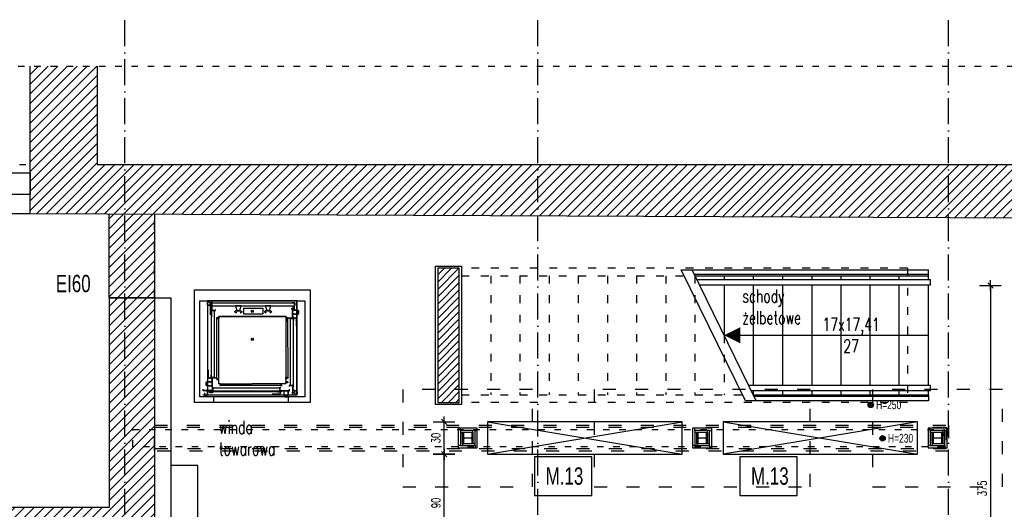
# Model space of a CAD drawing. Header units: millimetres. Extents: x 167273 to 188273, y -125105 to -88145.
# Tile 22 of 210: x 169093 to 170004, y -120077 to -119624. Entities that reach past the tile are written whole.
import ezdxf

# ---------------------------------------------------------------- set-up
doc = ezdxf.new("R2010")
doc.units = ezdxf.units.MM
doc.header["$PDMODE"] = 35
doc.header["$PDSIZE"] = 5
doc.linetypes.add('ACAD_ISO03W100', pattern=[30, 12, -18])
doc.linetypes.add('ACAD_ISO10W100', pattern=[18, 12, -3, 0, -3])
for name, color, linetype in [('!_balustrada', 173, 'Continuous'), ('!_ppoz', 10, 'Continuous'), ('!_zakres_wyposażenie', 80, 'Continuous'), ('a-osie', 1, 'ACAD_ISO10W100'), ('a-poziomy', 9, 'Continuous'), ('a-wymiary', 9, 'Continuous'), ('b-cienka', 9, 'Continuous'), ('b-konstrukcja', 17, 'Continuous'), ('b-przerywana1', 9, 'ACAD_ISO03W100'), ('b-przerywana2', 2, 'ACAD_ISO03W100'), ('b-widokowa', 7, 'Continuous'), ('b-ściany', 2, 'Continuous'), ('c-wyposażenie', 5, 'Continuous'), ('h-hatch', 8, 'Continuous'), ('Profile', 7, 'Continuous')]:
    doc.layers.add(name, color=color, linetype=linetype)
doc.styles.add('PPAB_100', font='romans.shx', dxfattribs={"width": 0.7, "height": 12})
doc.styles.add('PPAB_50', font='romans.shx', dxfattribs={"width": 0.7, "height": 8})
doc.dimstyles.new('newPPAB_50', dxfattribs={"dimscale": 0, "dimtxt": 8, "dimasz": 1, "dimexe": 10, "dimexo": 10, "dimgap": 3.5, "dimtad": 1, "dimdec": 0, "dimzin": 0, "dimdsep": 46, "dimtxsty": 'PPAB_50', "dimblk": 'tick_50', "dimcen": 0.09, "dimdle": 5, "dimse1": 1, "dimse2": 1, "dimclrd": 9, "dimclre": 9, "dimclrt": 161, "dimadec": 0, "dimazin": 0, "dimtfac": 1, "dimtdec": 0, "dimtix": 1, "dimtofl": 0, "dimtmove": 2, "dimatfit": 3, "dimldrblk": 'tick_50', "dimfxl": 0, "dimtolj": 1, "dimtzin": 0, "dimarcsym": 0})
pattern_1 = [(45, (-27340.6366, 31489.7547), (-4.49012806, 4.49012806), [])]

# ---------------------------------------------------------------- blocks, each defined once
blk = doc.blocks.new('tick_50')
at = {"color": 9, "ltscale": 20}
for p, q in [((0, 10), (0, -10)), ((-5, 0), (5, 0))]:
    blk.add_line(p, q, dxfattribs=at)
at = {"color": 0}
blk.add_line((2.5, 2.5), (-2.5, -2.5), dxfattribs=at)
blk = doc.blocks.new('*D1367')
at = {"layer": 'a-wymiary', "color": 9, "lineweight": -2}
blk.add_line((169991.17, -119870.64), (169991.17, -120243.64), dxfattribs=at)
at = {"layer": 'Defpoints', "color": 0}
for p in [(170025.81, -119869.64), (169991.17, -120244.64), (170025.81, -120244.64)]:
    blk.add_point(p, dxfattribs=at)
at = {"layer": 'a-wymiary', "color": 9, "lineweight": -2}
for p, rotation in [((169991.17, -119869.64), 90), ((169991.17, -120244.64), 270)]:
    blk.add_blockref('tick_50', p, dxfattribs=dict(at, rotation=rotation))
at = {"layer": 'a-wymiary', "color": 161, "insert": (169983.67, -120057.14), "char_height": 8, "attachment_point": 5, "rotation": 90, "style": 'PPAB_50'}
blk.add_mtext('\\A1;375', dxfattribs=at)
blk = doc.blocks.new('winda_microlift')
at = {"layer": 'c-wyposażenie'}
for p, q in [((19298.14, -21828.05), (19295.87, -21828.05)), ((19295.87, -21828.05), (19295.87, -21830.36)), ((19295.87, -21830.36), (19300.11, -21831.64)), ((19298.14, -21828.13), (19295.96, -21828.13)), ((19295.96, -21828.13), (19295.96, -21830.29)), ((19295.96, -21830.29), (19300.02, -21831.52)), ((19378.92, -21826.65), (19296.25, -21826.65)), ((19296.25, -21826.65), (19296.25, -21836.5)), ((19298.14, -21828.05), (19298.14, -21828.13)), ((19298.18, -21828.51), (19298.18, -21831.07)), ((19300.79, -21828.51), (19298.18, -21828.51)), ((19298.18, -21831.07), (19298.44, -21831.07)), ((19298.44, -21831.07), (19298.44, -21828.76)), ((19298.44, -21828.76), (19300.79, -21828.76)), ((19376.67, -21828.81), (19298.48, -21828.81)), ((19298.48, -21828.81), (19298.48, -21839.67)), ((19299.94, -21834.2), (19299.59, -21834.2)), ((19299.59, -21834.2), (19299.59, -21894.56)), ((19299.76, -21897.79), (19299.76, -21834.38)), ((19299.94, -21835.87), (19299.94, -21834.2)), ((19300.11, -21829.5), (19300.02, -21829.5)), ((19300.02, -21829.5), (19300.02, -21831.52)), ((19300.11, -21831.64), (19300.11, -21829.5)), ((19300.19, -21835.74), (19300.19, -21826.76)), ((19300.19, -21826.76), (19301.48, -21826.76)), ((19300.19, -21841.72), (19300.19, -21831.37)), ((19300.19, -21831.37), (19374.96, -21831.37)), ((19300.36, -21826.94), (19301.48, -21826.94)), ((19300.36, -21835.57), (19300.36, -21826.94)), ((19300.79, -21828.76), (19300.79, -21828.51)), ((19301.48, -21826.76), (19301.48, -21826.94)), ((19303.61, -21834.89), (19303.44, -21834.89)), ((19303.44, -21835.57), (19303.44, -21834.89)), ((19303.61, -21835.74), (19303.61, -21834.89)), ((19322.06, -21831.33), (19323.35, -21835.76)), ((19327.2, -21831.33), (19322.06, -21831.33)), ((19325.91, -21835.76), (19327.2, -21831.33)), ((19329.33, -21833.54), (19347.44, -21833.54)), ((19329.33, -21833.54), (19329.33, -21838.69)), ((19347.44, -21833.54), (19347.44, -21838.69)), ((19354.71, -21831.33), (19349.58, -21831.33)), ((19349.58, -21831.33), (19350.86, -21835.76)), ((19353.43, -21835.76), (19354.71, -21831.33)), ((19373.66, -21834.13), (19373.66, -21834.3)), ((19374.94, -21834.13), (19373.66, -21834.13)), ((19374.77, -21834.3), (19373.66, -21834.3)), ((19374.4, -21828.51), (19376.97, -21828.51)), ((19374.4, -21828.76), (19374.4, -21828.51)), ((19376.71, -21828.76), (19374.4, -21828.76)), ((19374.77, -21842.94), (19374.77, -21834.3)), ((19374.94, -21843.11), (19374.94, -21834.13)), ((19374.96, -21831.37), (19374.96, -21835.83)), ((19376.67, -21834.97), (19376.67, -21828.81)), ((19376.71, -21831.07), (19376.71, -21828.76)), ((19376.97, -21831.07), (19376.71, -21831.07)), ((19376.97, -21828.51), (19376.97, -21831.07)), ((19378.88, -21835.41), (19378.88, -21827.22)), ((19378.92, -21913.63), (19378.92, -21826.65)), ((19296.25, -21836.5), (19296.25, -21905.45)), ((19302.67, -21835.87), (19299.94, -21835.87)), ((19300.19, -21835.74), (19303.61, -21835.74)), ((19300.36, -21835.57), (19303.44, -21835.57)), ((19302.67, -21897.62), (19302.67, -21835.87)), ((19304.81, -21842.26), (19304.94, -21842.26)), ((19304.81, -21843.12), (19304.81, -21842.26)), ((19306.53, -21843.12), (19304.81, -21843.12)), ((19304.81, -21843.2), (19306.53, -21843.2)), ((19304.86, -21899.04), (19304.81, -21843.2)), ((19304.94, -21842.26), (19304.94, -21842.99)), ((19304.94, -21842.99), (19306.4, -21842.99)), ((19306.4, -21841.28), (19368.76, -21841.28)), ((19306.4, -21842.99), (19306.4, -21841.28)), ((19306.53, -21841.41), (19306.53, -21843.12)), ((19368.63, -21841.41), (19306.53, -21841.41)), ((19306.58, -21899.04), (19306.53, -21843.2)), ((19322.83, -21835.8), (19321.21, -21836.92)), ((19321.21, -21836.92), (19322.83, -21838.03)), ((19321.47, -21836.92), (19322.83, -21835.97)), ((19322.92, -21837.9), (19321.47, -21836.92)), ((19324.63, -21835.8), (19322.83, -21835.8)), ((19322.83, -21835.97), (19326.43, -21835.97)), ((19322.83, -21838.03), (19322.92, -21837.9)), ((19323.35, -21835.76), (19325.91, -21835.76)), ((19323.35, -21835.76), (19325.91, -21835.76)), ((19324.5, -21835.97), (19324.5, -21835.42)), ((19324.63, -21835.8), (19326.43, -21835.8)), ((19324.67, -21835.42), (19324.67, -21835.93)), ((19324.67, -21835.97), (19324.67, -21835.85)), ((19326.34, -21837.9), (19327.8, -21836.92)), ((19326.43, -21838.03), (19326.34, -21837.9)), ((19326.43, -21835.8), (19328.05, -21836.92)), ((19327.8, -21836.92), (19326.43, -21835.97)), ((19328.05, -21836.92), (19326.43, -21838.03)), ((19329.33, -21838.69), (19347.44, -21838.69)), ((19336.63, -21835.37), (19338.52, -21837.26)), ((19336.63, -21837.26), (19338.52, -21835.37)), ((19350.35, -21835.8), (19348.73, -21836.92)), ((19348.73, -21836.92), (19350.35, -21838.03)), ((19348.98, -21836.92), (19350.35, -21835.97)), ((19350.44, -21837.9), (19348.98, -21836.92)), ((19352.15, -21835.8), (19350.35, -21835.8)), ((19350.35, -21835.97), (19353.94, -21835.97)), ((19350.35, -21838.03), (19350.44, -21837.9)), ((19350.86, -21835.76), (19353.43, -21835.76)), ((19352.02, -21835.97), (19352.02, -21835.42)), ((19352.15, -21835.8), (19353.94, -21835.8)), ((19352.28, -21835.42), (19352.28, -21835.93)), ((19352.28, -21835.97), (19352.28, -21835.85)), ((19353.86, -21837.9), (19355.31, -21836.92)), ((19353.94, -21838.03), (19353.86, -21837.9)), ((19353.94, -21835.8), (19355.57, -21836.92)), ((19355.31, -21836.92), (19353.94, -21835.97)), ((19355.57, -21836.92), (19353.94, -21838.03)), ((19368.63, -21841.41), (19368.63, -21845.68)), ((19368.76, -21841.28), (19368.76, -21845.55)), ((19370.27, -21841.81), (19370.32, -21897.66)), ((19371.52, -21842.25), (19371.69, -21842.25)), ((19371.52, -21843.11), (19371.52, -21842.25)), ((19374.94, -21843.11), (19371.52, -21843.11)), ((19371.69, -21842.94), (19371.69, -21842.25)), ((19374.77, -21842.94), (19371.69, -21842.94)), ((19372.46, -21843.24), (19372.46, -21904.99)), ((19372.46, -21843.24), (19375.2, -21843.24)), ((19375.03, -21835.41), (19375.03, -21836.44)), ((19379.3, -21835.41), (19375.03, -21835.41)), ((19375.03, -21836.44), (19375.11, -21836.44)), ((19375.11, -21838.23), (19375.03, -21838.23)), ((19375.03, -21838.23), (19375.03, -21839.26)), ((19375.03, -21839.26), (19379.3, -21839.26)), ((19375.11, -21835.49), (19379.22, -21835.49)), ((19375.11, -21836.44), (19375.11, -21835.49)), ((19375.11, -21839.17), (19375.11, -21838.23)), ((19379.22, -21839.17), (19375.11, -21839.17)), ((19375.2, -21841.57), (19375.54, -21841.57)), ((19375.2, -21843.24), (19375.2, -21841.57)), ((19375.37, -21843.24), (19375.37, -21841.74)), ((19375.37, -21843.07), (19375.37, -21906.48)), ((19375.54, -21846.38), (19375.54, -21841.57)), ((19375.7, -21845.22), (19375.7, -21843.51)), ((19375.87, -21845.22), (19375.87, -21843.51)), ((19376.77, -21842.44), (19377.2, -21842.44)), ((19376.77, -21842.62), (19377.2, -21842.62)), ((19378.1, -21843.51), (19378.1, -21850.14)), ((19378.27, -21843.51), (19378.27, -21850.14)), ((19378.88, -21904.36), (19378.88, -21835.41)), ((19379.22, -21835.49), (19379.22, -21839.17)), ((19379.3, -21839.26), (19379.3, -21835.41)), ((19380.24, -21835.67), (19379.3, -21835.67)), ((19379.3, -21839), (19380.24, -21839)), ((19380.24, -21839), (19380.24, -21835.67)), ((19380.59, -21836.05), (19380.24, -21836.05)), ((19380.24, -21838.62), (19380.59, -21838.62)), ((19380.59, -21838.62), (19380.59, -21836.05)), ((19380.71, -21836.52), (19380.59, -21836.52)), ((19380.59, -21838.15), (19380.71, -21838.15)), ((19380.71, -21838.15), (19380.71, -21836.52)), ((19368.63, -21845.77), (19368.58, -21901.61)), ((19368.63, -21845.68), (19370.34, -21845.68)), ((19368.72, -21845.77), (19368.63, -21845.77)), ((19370.34, -21845.77), (19368.68, -21845.77)), ((19370.21, -21845.55), (19368.76, -21845.55)), ((19370.21, -21844.83), (19370.21, -21845.55)), ((19370.34, -21844.83), (19370.21, -21844.83)), ((19370.34, -21845.68), (19370.34, -21844.83)), ((19370.34, -21845.55), (19370.34, -21844.83)), ((19375.54, -21906.65), (19375.54, -21846.3)), ((19336.63, -21863.1), (19338.52, -21861.21)), ((19336.63, -21861.21), (19338.52, -21863.1)), ((19296.87, -21897.35), (19296.87, -21890.72)), ((19297.04, -21897.35), (19297.04, -21890.72)), ((19298.36, -21898.24), (19297.93, -21898.24)), ((19298.36, -21898.41), (19297.93, -21898.41)), ((19299.26, -21895.63), (19299.26, -21897.35)), ((19299.43, -21895.63), (19299.43, -21897.35)), ((19299.59, -21894.48), (19299.59, -21899.29)), ((19299.76, -21897.62), (19299.76, -21899.12)), ((19299.94, -21897.62), (19299.94, -21899.29)), ((19302.67, -21897.62), (19299.94, -21897.62)), ((19300.19, -21897.75), (19300.19, -21906.73)), ((19300.19, -21897.75), (19303.61, -21897.75)), ((19300.36, -21897.92), (19303.44, -21897.92)), ((19300.36, -21897.92), (19300.36, -21906.56)), ((19303.44, -21897.92), (19303.44, -21898.61)), ((19303.61, -21898.61), (19303.44, -21898.61)), ((19303.61, -21897.75), (19303.61, -21898.61)), ((19304.86, -21899.04), (19306.58, -21899.04)), ((19370.32, -21897.66), (19368.6, -21897.66)), ((19368.6, -21899.45), (19368.6, -21897.74)), ((19368.6, -21897.74), (19370.32, -21897.74)), ((19370.2, -21897.87), (19368.73, -21897.87)), ((19368.73, -21897.87), (19368.73, -21899.58)), ((19370.2, -21898.6), (19370.2, -21897.87)), ((19370.32, -21898.6), (19370.2, -21898.6)), ((19370.32, -21897.74), (19370.32, -21898.6)), ((19294.42, -21902.71), (19294.42, -21904.34)), ((19294.55, -21902.71), (19294.42, -21902.71)), ((19294.42, -21904.34), (19294.55, -21904.34)), ((19294.55, -21902.24), (19294.55, -21904.81)), ((19294.89, -21902.24), (19294.55, -21902.24)), ((19294.55, -21904.81), (19294.89, -21904.81)), ((19294.89, -21901.86), (19294.89, -21905.19)), ((19295.83, -21901.86), (19294.89, -21901.86)), ((19294.89, -21905.19), (19295.83, -21905.19)), ((19295.83, -21901.6), (19295.83, -21905.45)), ((19300.11, -21901.6), (19295.83, -21901.6)), ((19295.83, -21905.45), (19300.11, -21905.45)), ((19295.92, -21901.69), (19300.02, -21901.69)), ((19295.92, -21905.36), (19295.92, -21901.69)), ((19300.02, -21905.36), (19295.92, -21905.36)), ((19296.25, -21905.45), (19296.25, -21913.63)), ((19299.94, -21899.29), (19299.59, -21899.29)), ((19300.02, -21901.69), (19300.02, -21902.63)), ((19300.02, -21902.63), (19300.11, -21902.63)), ((19300.02, -21904.42), (19300.02, -21905.36)), ((19300.11, -21904.42), (19300.02, -21904.42)), ((19300.11, -21902.63), (19300.11, -21901.6)), ((19300.11, -21905.45), (19300.11, -21904.42)), ((19301.02, -21906.47), (19300.16, -21906.47)), ((19300.16, -21906.47), (19300.16, -21906.64)), ((19300.85, -21906.64), (19300.16, -21906.64)), ((19300.19, -21906.73), (19301.48, -21906.73)), ((19300.36, -21906.56), (19301.48, -21906.56)), ((19300.85, -21909.72), (19300.85, -21906.64)), ((19301.02, -21909.89), (19301.02, -21906.47)), ((19301.15, -21907.41), (19301.15, -21910.14)), ((19362.9, -21907.41), (19301.15, -21907.41)), ((19301.48, -21906.73), (19301.48, -21906.56)), ((19306.58, -21899.13), (19304.86, -21899.13)), ((19304.86, -21899.13), (19304.86, -21899.98)), ((19304.86, -21899.26), (19304.86, -21899.98)), ((19304.86, -21899.98), (19304.99, -21899.98)), ((19304.99, -21899.98), (19304.99, -21899.26)), ((19304.99, -21899.26), (19306.45, -21899.26)), ((19306.45, -21903.53), (19306.45, -21899.26)), ((19308.15, -21903.53), (19306.45, -21903.53)), ((19306.58, -21903.41), (19306.58, -21899.13)), ((19306.58, -21903.41), (19308.28, -21903.41)), ((19307.43, -21905.12), (19307.43, -21904.99)), ((19307.43, -21904.99), (19308.15, -21904.99)), ((19308.28, -21905.12), (19307.43, -21905.12)), ((19308.15, -21904.99), (19308.15, -21903.53)), ((19308.28, -21903.41), (19308.28, -21905.12)), ((19308.37, -21903.41), (19308.37, -21905.12)), ((19308.37, -21903.41), (19337.58, -21903.41)), ((19364.32, -21905.22), (19308.37, -21905.12)), ((19364.22, -21903.41), (19337.58, -21903.41)), ((19362.9, -21907.41), (19362.9, -21910.14)), ((19363.02, -21906.47), (19363.88, -21906.47)), ((19363.02, -21909.89), (19363.02, -21906.47)), ((19363.2, -21906.64), (19363.88, -21906.64)), ((19363.2, -21909.72), (19363.2, -21906.64)), ((19363.88, -21906.47), (19363.88, -21906.64)), ((19364.22, -21905.07), (19364.22, -21903.41)), ((19364.22, -21905.12), (19364.22, -21905.07)), ((19368.58, -21903.41), (19364.3, -21903.41)), ((19364.3, -21903.41), (19364.3, -21905.12)), ((19364.3, -21905.12), (19365.16, -21905.12)), ((19368.71, -21903.53), (19364.43, -21903.53)), ((19364.43, -21904.99), (19364.43, -21903.53)), ((19365.16, -21904.99), (19364.43, -21904.99)), ((19364.43, -21905.12), (19365.16, -21905.12)), ((19365.16, -21905.12), (19365.16, -21904.99)), ((19370.29, -21901.61), (19368.58, -21901.61)), ((19368.58, -21903.41), (19368.58, -21901.7)), ((19368.58, -21901.7), (19370.29, -21901.7)), ((19370.16, -21901.82), (19368.71, -21901.82)), ((19368.71, -21901.82), (19368.71, -21903.53)), ((19370.16, -21902.55), (19370.16, -21901.82)), ((19370.29, -21902.55), (19370.16, -21902.55)), ((19370.29, -21901.7), (19370.29, -21902.55)), ((19374.94, -21905.11), (19371.52, -21905.11)), ((19371.52, -21905.11), (19371.52, -21905.97)), ((19371.52, -21905.97), (19371.69, -21905.97)), ((19374.77, -21905.29), (19371.69, -21905.29)), ((19371.69, -21905.29), (19371.69, -21905.97)), ((19372.46, -21904.99), (19375.2, -21904.99)), ((19374.77, -21905.29), (19374.77, -21913.92)), ((19374.94, -21905.11), (19374.94, -21914.09)), ((19375.2, -21904.99), (19375.2, -21906.65)), ((19375.2, -21906.65), (19375.54, -21906.65)), ((19378.88, -21914.21), (19378.88, -21904.36)), ((19291.92, -21913.83), (19301.77, -21913.83)), ((19292.04, -21909.89), (19292.04, -21908.6)), ((19292.04, -21908.6), (19292.21, -21908.6)), ((19301.02, -21909.89), (19292.04, -21909.89)), ((19292.21, -21909.72), (19292.21, -21908.6)), ((19300.85, -21909.72), (19292.21, -21909.72)), ((19293.32, -21911.94), (19293.32, -21914.21)), ((19293.32, -21911.94), (19293.41, -21911.94)), ((19293.32, -21914.21), (19295.63, -21914.21)), ((19293.41, -21911.94), (19293.41, -21914.12)), ((19293.41, -21914.12), (19295.57, -21914.12)), ((19296.91, -21909.97), (19294.77, -21909.97)), ((19294.77, -21909.97), (19294.77, -21910.06)), ((19294.77, -21910.06), (19296.8, -21910.06)), ((19295.57, -21914.12), (19296.8, -21910.06)), ((19295.63, -21914.21), (19296.91, -21909.97)), ((19296.25, -21913.63), (19378.92, -21913.63)), ((19298.18, -21909.21), (19298.44, -21909.21)), ((19298.18, -21911.88), (19298.18, -21909.21)), ((19300.79, -21911.88), (19298.18, -21911.88)), ((19298.44, -21909.21), (19298.44, -21911.52)), ((19298.44, -21911.52), (19300.79, -21911.52)), ((19301.15, -21910.14), (19299.48, -21910.14)), ((19299.48, -21910.14), (19299.48, -21910.49)), ((19299.48, -21910.49), (19359.83, -21910.49)), ((19363.06, -21910.32), (19299.65, -21910.32)), ((19300.79, -21911.52), (19300.79, -21911.88)), ((19301.77, -21913.83), (19370.72, -21913.83)), ((19362.62, -21913.04), (19355.99, -21913.04)), ((19362.62, -21913.21), (19355.99, -21913.21)), ((19359.75, -21910.49), (19364.56, -21910.49)), ((19360.91, -21910.65), (19362.62, -21910.65)), ((19360.91, -21910.82), (19362.62, -21910.82)), ((19362.9, -21910.14), (19364.56, -21910.14)), ((19362.9, -21910.32), (19364.39, -21910.32)), ((19363.02, -21909.89), (19372.01, -21909.89)), ((19363.2, -21909.72), (19371.83, -21909.72)), ((19363.52, -21911.72), (19363.52, -21912.15)), ((19363.69, -21911.72), (19363.69, -21912.15)), ((19364.56, -21910.14), (19364.56, -21910.49)), ((19366.87, -21909.97), (19366.87, -21914.25)), ((19367.9, -21909.97), (19366.87, -21909.97)), ((19366.87, -21914.25), (19370.72, -21914.25)), ((19366.96, -21910.06), (19367.9, -21910.06)), ((19366.96, -21914.16), (19366.96, -21910.06)), ((19370.64, -21914.16), (19366.96, -21914.16)), ((19367.13, -21914.25), (19367.13, -21915.19)), ((19367.13, -21915.19), (19370.47, -21915.19)), ((19367.51, -21915.19), (19367.51, -21915.53)), ((19367.51, -21915.53), (19370.08, -21915.53)), ((19367.9, -21910.06), (19367.9, -21909.97)), ((19367.99, -21915.53), (19367.99, -21915.66)), ((19367.99, -21915.66), (19369.61, -21915.66)), ((19369.61, -21915.66), (19369.61, -21915.53)), ((19369.7, -21909.97), (19369.7, -21910.06)), ((19370.72, -21909.97), (19369.7, -21909.97)), ((19369.7, -21910.06), (19370.64, -21910.06)), ((19370.08, -21915.53), (19370.08, -21915.19)), ((19370.47, -21915.19), (19370.47, -21914.25)), ((19370.64, -21910.06), (19370.64, -21914.16)), ((19370.72, -21914.25), (19370.72, -21909.97)), ((19370.72, -21913.83), (19378.91, -21913.83)), ((19371.83, -21909.72), (19371.83, -21908.6)), ((19372.01, -21908.6), (19371.83, -21908.6)), ((19372.01, -21909.89), (19372.01, -21908.6)), ((19373.66, -21914.09), (19373.66, -21913.92)), ((19374.77, -21913.92), (19373.66, -21913.92)), ((19374.94, -21914.09), (19373.66, -21914.09)), ((19374.49, -21911.9), (19374.49, -21911.64)), ((19374.49, -21911.64), (19376.79, -21911.64)), ((19377.15, -21911.9), (19374.49, -21911.9)), ((19375.03, -21909.22), (19375.03, -21911.36)), ((19379.26, -21910.5), (19375.03, -21909.22)), ((19375.03, -21911.36), (19375.11, -21911.36)), ((19375.11, -21911.36), (19375.11, -21909.33)), ((19379.17, -21910.57), (19375.11, -21909.33)), ((19376.95, -21909.79), (19376.69, -21909.79)), ((19376.69, -21909.79), (19376.69, -21912.1)), ((19376.95, -21912.35), (19376.95, -21909.79)), ((19376.99, -21912.81), (19376.99, -21912.73)), ((19376.99, -21912.73), (19379.17, -21912.73)), ((19376.99, -21912.81), (19379.26, -21912.81)), ((19379.17, -21912.73), (19379.17, -21910.57)), ((19379.26, -21912.81), (19379.26, -21910.5))]:
    blk.add_line(p, q, dxfattribs=at)
for centre in [(19337.58, -21836.32), (19337.58, -21862.15)]:
    blk.add_circle(centre, 0.904, dxfattribs=at)
for centre, radius, start, end in [((19376.63, -21828.85), 0.0431, 0, 90), ((19376.77, -21843.51), 1.07, 90, 180), ((19376.77, -21843.51), 0.897, 90, 180), ((19377.2, -21843.51), 1.07, 0, 90), ((19377.2, -21843.51), 0.897, 0, 90), ((19297.93, -21897.35), 1.07, 180, 270), ((19297.93, -21897.35), 0.897, 180, 270), ((19298.36, -21897.35), 1.07, 270, 0), ((19298.36, -21897.35), 0.897, 270, 0), ((19362.62, -21911.72), 1.07, 0, 90), ((19362.62, -21911.72), 0.897, 0, 90), ((19362.62, -21912.15), 1.07, 270, 0), ((19362.62, -21912.15), 0.897, 270, 0)]:
    blk.add_arc(centre, radius, start, end, dxfattribs=at)

msp = doc.modelspace()

# ---------------------------------------------------------------- hatches: boundary and pattern name
at = {"layer": '!_ppoz'}
h = msp.add_hatch(dxfattribs=at)
h.set_pattern_fill('ANSI31', color=256, scale=2, style=0)
h.set_pattern_definition(pattern_1)
h.paths.add_polyline_path([(169175.81, -119803.45), (169217.81, -119803.64), (169217.81, -119882.89), (169175.81, -119882.89)])
at = {"layer": 'a-poziomy', "ltscale": 0.5}
for points in [[(169877.9, -119979.97, 1), (169882.9, -119979.97, 1)], [(169888.91, -120010.87, 1), (169893.91, -120010.87, 1)]]:
    msp.add_hatch(color=256, dxfattribs=at).paths.add_polyline_path(points)
at = {"layer": 'h-hatch'}
h = msp.add_hatch(dxfattribs=at)
h.set_pattern_fill('ANSI31', color=256, scale=2, style=0)
h.set_pattern_definition(pattern_1)
h.paths.add_polyline_path([(172353.25, -119757.89), (169164.81, -119757.89), (169164.81, -119666.89), (169102.81, -119666.89), (169102.81, -119803.13), (170713.81, -119810.23), (170713.81, -119882.98), (170728.81, -119882.98), (170728.81, -119810.36), (172353.25, -119817.58)])
h = msp.add_hatch(dxfattribs=at)
h.set_pattern_fill('ANSI31', color=256, scale=1.5, style=0)
h.set_pattern_definition([(45, (-45585.8344, 37106.371), (-3.367596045, 3.367596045), [])])
h.paths.add_polyline_path([(169499.81, -119853.64), (169479.81, -119853.64), (169479.81, -119977.64), (169499.81, -119977.64)])
h = msp.add_hatch(dxfattribs=at)
h.set_pattern_fill('ANSI31', color=256, scale=2, style=0)
h.set_pattern_definition(pattern_1)
h.paths.add_polyline_path([(168438.81, -120542.89), (168408.81, -120542.89), (168408.81, -120566.89), (168438.81, -120566.89)])
h.paths.add_polyline_path([(169217.81, -119880.89), (169175.81, -119880.89), (169175.81, -120074.89), (168922.81, -120074.89), (168922.81, -119912.89), (168907.81, -119912.89), (168907.81, -120074.89), (168868.81, -120074.89), (168868.81, -120121.89), (169175.81, -120121.89), (169175.81, -120192.89), (169217.81, -120192.89)])

# ---------------------------------------------------------------- linework, layer by layer
at = {"layer": '!_balustrada'}
for p, q in [((169705.11, -119855.14), (169933.81, -119855.14)), ((169717.08, -119859.14), (169933.81, -119859.14)), ((169933.81, -119860.64), (169933.81, -119855.14)), ((169935.81, -119869.14), (169935.81, -119864.14)), ((169935.81, -119967.14), (169935.81, -119962.14)), ((169933.81, -119970.64), (169933.81, -119976.14)), ((169933.81, -119976.14), (169764.51, -119976.14)), ((169933.81, -119972.14), (169772.55, -119972.14))]:
    msp.add_line(p, q, dxfattribs=at)
for points in [[(169719.53, -119864.14), (169935.81, -119864.14)], [(169721.99, -119869.14), (169935.81, -119869.14)], [(169935.81, -119962.14), (169767.64, -119962.14)], [(169935.81, -119967.14), (169770.1, -119967.14)]]:
    msp.add_lwpolyline(points, dxfattribs=at)
at = {"layer": '!_ppoz'}
for p, q in [((169500.75, -120003.64), (169500.75, -120001.64)), ((169502.75, -120005.64), (169500.75, -120005.64)), ((169512.35, -120005.64), (169512.35, -120003.64)), ((169514.35, -120003.64), (169516.35, -120003.64)), ((169717.68, -120003.64), (169717.68, -120001.64)), ((169719.68, -120005.64), (169717.68, -120005.64)), ((169729.28, -120005.64), (169729.28, -120003.64)), ((169731.28, -120003.64), (169733.28, -120003.64)), ((169935.42, -120003.64), (169935.42, -120001.64)), ((169937.42, -120005.64), (169935.42, -120005.64)), ((169947.02, -120005.64), (169947.02, -120003.64)), ((169949.02, -120003.64), (169951.02, -120003.64)), ((169502.75, -120015.64), (169502.75, -120017.64)), ((169512.35, -120015.64), (169514.35, -120015.64)), ((169719.68, -120015.64), (169719.68, -120017.64)), ((169729.28, -120015.64), (169731.28, -120015.64)), ((169937.42, -120015.64), (169937.42, -120017.64)), ((169947.02, -120015.64), (169949.02, -120015.64)), ((169500.75, -120017.64), (169498.75, -120017.64)), ((169514.35, -120017.64), (169514.35, -120019.64)), ((169717.68, -120017.64), (169715.68, -120017.64)), ((169731.28, -120017.64), (169731.28, -120019.64)), ((169935.42, -120017.64), (169933.42, -120017.64)), ((169949.02, -120017.64), (169949.02, -120019.64))]:
    msp.add_line(p, q, dxfattribs=at)
for points in [[(169102.75, -119785.39), (169082.75, -119785.39), (169082.75, -119765.39), (169102.75, -119765.39)], [(169175.81, -119803.45), (169217.81, -119803.64), (169217.81, -119880.89), (169175.81, -119880.89)], [(169498.75, -120019.64), (169516.35, -120019.64), (169516.35, -120001.64), (169498.75, -120001.64)], [(169500.75, -120017.64), (169514.35, -120017.64), (169514.35, -120003.64), (169500.75, -120003.64)], [(169502.75, -120015.64), (169512.35, -120015.64), (169512.35, -120005.64), (169502.75, -120005.64)], [(169715.68, -120019.64), (169733.28, -120019.64), (169733.28, -120001.64), (169715.68, -120001.64)], [(169717.68, -120017.64), (169731.28, -120017.64), (169731.28, -120003.64), (169717.68, -120003.64)], [(169719.68, -120015.64), (169729.28, -120015.64), (169729.28, -120005.64), (169719.68, -120005.64)], [(169933.42, -120019.64), (169951.02, -120019.64), (169951.02, -120001.64), (169933.42, -120001.64)], [(169935.42, -120017.64), (169949.02, -120017.64), (169949.02, -120003.64), (169935.42, -120003.64)], [(169937.42, -120015.64), (169947.02, -120015.64), (169947.02, -120005.64), (169937.42, -120005.64)], [(169232.81, -120106.08), (169257.81, -120106.08), (169257.81, -120036.08), (169232.81, -120036.08)]]:
    msp.add_lwpolyline(points, close=True, dxfattribs=at)
at = {"layer": '!_ppoz', "linetype": 'ACAD_ISO03W100'}
for points in [[(169217.81, -119998.64), (169952.27, -119998.64), (169952.27, -120022.64), (169217.81, -120022.64)], [(169217.81, -120000.64), (169950.27, -120000.64), (169950.27, -120020.64), (169217.81, -120020.64)]]:
    msp.add_lwpolyline(points, close=True, dxfattribs=at)
at = {"layer": '!_zakres_wyposażenie', "ltscale": 0.5}
for points in [[(169569.42, -120063.88), (169622.48, -120063.88), (169622.48, -120027.88), (169569.42, -120027.88)], [(169759.42, -120063.88), (169812.48, -120063.88), (169812.48, -120027.88), (169759.42, -120027.88)]]:
    msp.add_lwpolyline(points, close=True, dxfattribs=at)
at = {"layer": 'a-osie', "ltscale": 2}
for p, q in [((169190.31, -120586.88), (169190.31, -119623.89)), ((169572.31, -120586.88), (169572.31, -119623.89)), ((169952.31, -120586.88), (169952.31, -119623.89))]:
    msp.add_line(p, q, dxfattribs=at)
at = {"layer": 'a-poziomy', "ltscale": 0.5}
for centre in [(169880.4, -119979.97), (169891.41, -120010.87)]:
    msp.add_circle(centre, 2.5, dxfattribs=at)
at = {"layer": 'b-cienka'}
msp.add_line((169744.81, -119915.64), (169933.81, -119915.64), dxfattribs=at)
at = {"layer": 'b-cienka', "ltscale": 0.5}
msp.add_lwpolyline([(169479.81, -119977.64), (169499.81, -119977.64), (169499.81, -119853.64), (169479.81, -119853.64)], close=True, dxfattribs=at)
at = {"layer": 'b-cienka'}
msp.add_lwpolyline([(169744.81, -119915.64, 0, 15, 0), (169759.81, -119915.64, 15, 15, 0)], format="xyseb", dxfattribs=at)
at = {"layer": 'b-konstrukcja', "linetype": 'ACAD_ISO03W100', "ltscale": 0.5}
msp.add_lwpolyline([(169197.81, -120002.64), (169948.27, -120002.64), (169948.27, -120018.64), (169197.81, -120018.64)], close=True, dxfattribs=at)
at = {"layer": 'b-przerywana1', "ltscale": 0.5}
msp.add_line((169002.81, -119757.89), (169102.81, -119757.89), dxfattribs=at)
at = {"layer": 'b-przerywana1', "ltscale": 0.7}
for p, q in [((169175.81, -119880.89), (169175.81, -119803.45)), ((169217.81, -119880.89), (169217.81, -119803.64))]:
    msp.add_line(p, q, dxfattribs=at)
at = {"layer": 'b-przerywana1', "ltscale": 0.6}
for p, q in [((169501.81, -119853.64), (169501.81, -119970.64)), ((169914.31, -119853.64), (169501.81, -119853.64)), ((169501.81, -119860.64), (169717.81, -119860.64)), ((169528.81, -119860.64), (169528.81, -119970.64)), ((169555.81, -119860.64), (169555.81, -119970.64)), ((169582.81, -119860.64), (169582.81, -119970.64)), ((169609.81, -119860.64), (169609.81, -119970.64)), ((169636.81, -119860.64), (169636.81, -119970.64)), ((169663.81, -119860.64), (169663.81, -119970.64)), ((169690.81, -119860.64), (169690.81, -119970.64)), ((169717.81, -119860.64), (169717.81, -119970.64)), ((169914.31, -119853.64), (169914.31, -119977.64)), ((169744.81, -119915.64), (169744.81, -119970.64)), ((169501.81, -119970.64), (169771.81, -119970.64)), ((169914.31, -119977.64), (169501.81, -119977.64))]:
    msp.add_line(p, q, dxfattribs=at)
at = {"layer": 'b-przerywana1', "ltscale": 0.5}
msp.add_lwpolyline([(168326.52, -120566.89), (168326.52, -119666.89), (172353.25, -119666.89), (172353.25, -120566.89)], close=True, dxfattribs=at)
at = {"layer": 'b-przerywana2', "linetype": 'ACAD_ISO03W100'}
for points in [[(169447.55, -120055.64), (169567.55, -120055.64), (169567.55, -119965.64), (169447.55, -119965.64)], [(169624.48, -120055.64), (169824.48, -120055.64), (169824.48, -119965.64), (169624.48, -119965.64)], [(169882.22, -120055.64), (170002.22, -120055.64), (170002.22, -119965.64), (169882.22, -119965.64)]]:
    msp.add_lwpolyline(points, close=True, dxfattribs=at)
at = {"layer": 'b-widokowa'}
msp.add_line((169002.81, -119802.89), (169102.81, -119803.13), dxfattribs=at)
at = {"layer": 'b-widokowa', "ltscale": 0.5}
for p, q in [((169717.81, -119860.64), (169933.81, -119860.64)), ((169717.81, -119860.64), (169717.81, -119865.64)), ((169744.81, -119860.64), (169744.81, -119864.14)), ((169771.81, -119860.64), (169771.81, -119864.14)), ((169798.81, -119860.64), (169798.81, -119864.14)), ((169825.81, -119860.64), (169825.81, -119864.14)), ((169852.81, -119860.64), (169852.81, -119864.14)), ((169879.81, -119864.14), (169879.81, -119860.64)), ((169906.81, -119864.14), (169906.81, -119860.64)), ((169933.81, -119864.14), (169933.81, -119860.64)), ((169744.81, -119869.14), (169744.81, -119915.64)), ((169771.81, -119869.14), (169771.81, -119962.14)), ((169798.81, -119869.14), (169798.81, -119962.14)), ((169825.81, -119869.14), (169825.81, -119962.14)), ((169852.81, -119869.14), (169852.81, -119962.14)), ((169879.81, -119962.14), (169879.81, -119869.14)), ((169906.81, -119962.14), (169906.81, -119869.14)), ((169933.81, -119962.14), (169933.81, -119869.14)), ((169217.81, -119880.89), (169232.81, -119880.89)), ((169232.81, -119880.89), (169232.81, -120192.89)), ((169771.81, -119967.14), (169771.81, -119970.64)), ((169771.81, -119970.64), (169933.81, -119970.64)), ((169798.81, -119967.14), (169798.81, -119970.64)), ((169825.81, -119967.14), (169825.81, -119970.64)), ((169852.81, -119967.14), (169852.81, -119970.64)), ((169879.81, -119970.64), (169879.81, -119967.14)), ((169906.81, -119970.64), (169906.81, -119967.14)), ((169933.81, -119970.64), (169933.81, -119967.14)), ((169272.54, -119977.64), (169272.54, -119972.64)), ((169341.44, -119972.64), (169341.44, -119977.64))]:
    msp.add_line(p, q, dxfattribs=at)
for points in [[(169254.8, -119873.64), (169361.8, -119873.64), (169361.8, -119977.64), (169254.8, -119977.64)], [(169259.8, -119883.64), (169356.8, -119883.64), (169356.8, -119972.64), (169259.8, -119972.64)]]:
    msp.add_lwpolyline(points, close=True, dxfattribs=at)
at = {"layer": 'b-ściany'}
for p, q in [((169102.81, -119803.13), (169102.81, -119666.89)), ((169164.81, -119666.89), (169164.81, -119757.89)), ((169164.81, -119757.89), (172353.25, -119757.89)), ((169164.81, -119757.89), (172353.25, -119757.89)), ((169102.81, -119803.13), (170713.81, -119810.23)), ((169102.81, -119803.13), (170713.81, -119810.23)), ((169764.51, -119976.14), (169705.11, -119855.14)), ((169774.51, -119976.14), (169715.11, -119855.14)), ((169175.81, -119880.89), (169175.81, -120074.89)), ((169175.81, -119880.89), (169217.81, -119880.89)), ((169217.81, -119880.89), (169217.81, -120192.89)), ((169175.81, -120074.89), (168922.81, -120074.89))]:
    msp.add_line(p, q, dxfattribs=at)
msp.add_lwpolyline([(169477.81, -119851.64), (169501.81, -119851.64), (169501.81, -119979.64), (169477.81, -119979.64)], close=True, dxfattribs=at)
at = {"layer": 'c-wyposażenie', "ltscale": 0.5}
for p, q in [((169526.02, -120025.64), (169706.02, -119995.64)), ((169526.02, -119995.64), (169706.02, -120025.64)), ((169743.76, -119995.64), (169923.76, -120025.64)), ((169923.76, -119995.64), (169743.76, -120025.64))]:
    msp.add_line(p, q, dxfattribs=at)
for points in [[(169526.02, -120025.64), (169706.02, -120025.64), (169706.02, -119995.64), (169526.02, -119995.64)], [(169743.76, -120025.64), (169923.76, -120025.64), (169923.76, -119995.64), (169743.76, -119995.64)]]:
    msp.add_lwpolyline(points, close=True, dxfattribs=at)
at = {"layer": 'Profile'}
for points in [[(169511.55, -120005.64), (169512.35, -120005.64), (169512.35, -120015.64), (169511.55, -120015.64), (169511.55, -120012.09, 0.414214), (169510.35, -120010.89), (169504.75, -120010.89, 0.414214), (169503.55, -120012.09), (169503.55, -120015.64), (169502.75, -120015.64), (169502.75, -120005.64), (169503.55, -120005.64), (169503.55, -120009.19, 0.414214), (169504.75, -120010.39), (169510.35, -120010.39, 0.414214), (169511.55, -120009.19)], [(169728.48, -120005.64), (169729.28, -120005.64), (169729.28, -120015.64), (169728.48, -120015.64), (169728.48, -120012.09, 0.414214), (169727.28, -120010.89), (169721.68, -120010.89, 0.414214), (169720.48, -120012.09), (169720.48, -120015.64), (169719.68, -120015.64), (169719.68, -120005.64), (169720.48, -120005.64), (169720.48, -120009.19, 0.414214), (169721.68, -120010.39), (169727.28, -120010.39, 0.414214), (169728.48, -120009.19)], [(169946.22, -120005.64), (169947.02, -120005.64), (169947.02, -120015.64), (169946.22, -120015.64), (169946.22, -120012.09, 0.414214), (169945.02, -120010.89), (169939.42, -120010.89, 0.414214), (169938.22, -120012.09), (169938.22, -120015.64), (169937.42, -120015.64), (169937.42, -120005.64), (169938.22, -120005.64), (169938.22, -120009.19, 0.414214), (169939.42, -120010.39), (169945.02, -120010.39, 0.414214), (169946.22, -120009.19)]]:
    msp.add_lwpolyline(points, format="xyb", close=True, dxfattribs=at)

# ---------------------------------------------------------------- block references
at = {"layer": 'c-wyposażenie'}
msp.add_blockref('winda_microlift', (149970.72, -98056.99), dxfattribs=at)

# ---------------------------------------------------------------- texts
at = {"layer": '!_ppoz', "insert": (169126.53, -119867.91), "char_height": 16, "width": 2937.189, "attachment_point": 4, "style": 'PPAB_100'}
msp.add_mtext('{\\fArial|b0|i0|c238|p34;EI60}', dxfattribs=at)
at = {"layer": '!_zakres_wyposażenie', "ltscale": 0.5, "char_height": 16, "width": 40, "attachment_point": 5, "style": 'PPAB_50'}
for insert in [(169597.12, -120045.88), (169787.12, -120045.88)]:
    msp.add_mtext('{\\fArial|b0|i0|c238|p34;M.13}', dxfattribs=dict(at, insert=insert))
at = {"layer": 'a-poziomy', "ltscale": 0.5, "width": 65.6395, "attachment_point": 4}
for s, insert, char_height, style in [('{\\Fromans.shx|c238;schody żelbetowe}', (169761.63, -119889.39), 12, 'PPAB_100'), ('{\\fArial|b0|i0|c238|p34;H=250}', (169885.4, -119979.97), 8, 'PPAB_50'), ('{\\Fromans.shx|c238;winda towarowa}', (169277.37, -120010.73), 12, 'PPAB_100'), ('{\\fArial|b0|i0|c238|p34;H=230}', (169896.41, -120010.87), 8, 'PPAB_50')]:
    msp.add_mtext(s, dxfattribs=dict(at, insert=insert, char_height=char_height, style=style))
at = {"layer": 'b-przerywana1', "ltscale": 0.2, "insert": (169862.3, -119915.64), "char_height": 12, "width": 104.3033, "attachment_point": 5, "style": 'PPAB_100'}
msp.add_mtext('{\\Fromans.shx|c238;17}x{\\Fromans.shx|c238;17,41}\\P2{\\Fromans.shx|c238;7}', dxfattribs=at)

# ---------------------------------------------------------------- dimensions: what is measured, and where the dimension line sits
at = {"layer": 'a-wymiary'}
dim = msp.add_linear_dim(base=(169991.17, -120244.64), p1=(170025.81, -119869.64), p2=(170025.81, -120244.64), angle=90, dimstyle='newPPAB_50', override={"dimscale": 1}, dxfattribs=at)
dim.commit()
dim.dimension.update_dxf_attribs({"geometry": '*D1367', "text_midpoint": (169983.67, -120057.14)})
for base, p1, p2 in [((169485.71, -119995.64), (169526.02, -120025.64), (169526.02, -119995.64)), ((169485.71, -120025.64), (169526.02, -120115.64), (169526.02, -120025.64))]:
    msp.add_linear_dim(base=base, p1=p1, p2=p2, angle=90, dimstyle='newPPAB_50', override={"dimscale": 1}, dxfattribs=at).render()

doc.saveas('drawing.dxf')
